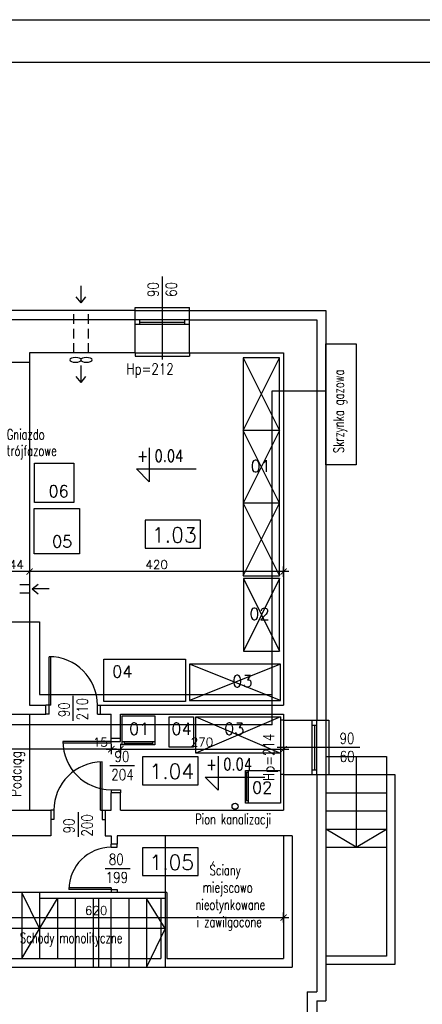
# Model space of a CAD drawing. Header units: millimetres. Extents: x 31969 to 285678, y -69766 to -1123.
# Tile 105 of 161: x 143105 to 143771, y -7339 to -5711. Entities that reach past the tile are written whole.
import ezdxf
from ezdxf.enums import TextEntityAlignment as Align
from ezdxf.lldxf.tags import DXFTag

# ---------------------------------------------------------------- set-up
doc = ezdxf.new("R2010")
doc.units = ezdxf.units.MM
doc.linetypes.add('KRE_16_8', pattern=[24, 16, -8])
for name, color, linetype in [('a-biblioteka', 251, 'Continuous'), ('a-izolacja 1', 3, 'Continuous'), ('a-koty', 1, 'Continuous'), ('a-opis 1', 3, 'Continuous'), ('a-opis 3', 15, 'Continuous'), ('a-opis stolarki 1', 3, 'Continuous'), ('a-opis technologii 1', 5, 'Continuous'), ('a-przekrój 1', 3, 'Continuous'), ('a-ramka', 7, 'Continuous'), ('a-schody', 3, 'Continuous'), ('a-stolarka istniejąca', 3, 'Continuous'), ('a-stolarka okienna', 3, 'Continuous'), ('a-szkło', 4, 'Continuous'), ('a-wentylacja', 3, 'Continuous'), ('a-wymiary', 11, 'Continuous'), ('a-ściany istniejące murowane', 6, 'Continuous')]:
    doc.layers.add(name, color=color, linetype=linetype)
doc.styles.add('MAREK', font='simplex.shx')
doc.styles.add('RS01507', font='romans.shx', dxfattribs={"width": 0.7, "height": 0.15})
doc.styles.add('WYMIAR', font='romans.shx', dxfattribs={"width": 0.8})
tags = doc.linetypes.add('DASHED', pattern=[0.75, 0.5, -0.25]).pattern_tags.tags
tags[6:7] = [DXFTag(74, 4), DXFTag(75, 0), DXFTag(340, '0'), DXFTag(46, 1.0), DXFTag(50, 0.0), DXFTag(44, 0.0), DXFTag(45, 0.0)]
tags[4:5] = [DXFTag(74, 4), DXFTag(75, 0), DXFTag(340, '0'), DXFTag(46, 1.0), DXFTag(50, 0.0), DXFTag(44, 0.0), DXFTag(45, 0.0)]
doc.dimstyles.new('MAREK', dxfattribs={"dimscale": 0.85, "dimtxt": 17, "dimasz": 12, "dimexe": 10, "dimexo": 0.625, "dimgap": 5, "dimtad": 1, "dimdec": 1, "dimdsep": 46, "dimtxsty": 'MAREK', "dimblk1": 'ARCHTICK', "dimblk2": 'ARCHTICK', "dimsah": 1, "dimcen": 2.5, "dimdle": 10, "dimadec": 0, "dimazin": 0, "dimtfac": 1, "dimtdec": 1, "dimtmove": 1, "dimatfit": 3, "dimldrblk": 'ARCHTICK', "dimfxl": 0, "dimtolj": 1, "dimtzin": 0, "dimarcsym": 0})

# ---------------------------------------------------------------- blocks, each defined once
blk = doc.blocks.new('A$C1E6B356F')
at = {"layer": 'a-biblioteka'}
for p, q in [((0, 58.1), (0, 0)), ((54, 53.1), (0, 53.1)), ((3.6, 53.1), (3.6, 58.1)), ((50.4, 55.6), (3.6, 55.6)), ((50.4, 53.1), (50.4, 58.1)), ((54, 0), (54, 58.1))]:
    blk.add_line(p, q, dxfattribs=at)
at = {"layer": 'a-biblioteka', "ltscale": 40}
for p, q in [((54, 58.1), (0, 58.1)), ((0, 0), (54, 0))]:
    blk.add_line(p, q, dxfattribs=at)
blk = doc.blocks.new('_ARCHTICK')
at = {"color": 0, "linetype": 'ByBlock', "const_width": 0.15}
blk.add_lwpolyline([(-0.5, -0.5), (0.5, 0.5)], dxfattribs=at)
blk = doc.blocks.new('*D66')
at = {"layer": 'a-wymiary', "color": 0, "lineweight": -2, "ltscale": 100}
for p, q in [((143549.6, -6623.2), (143112.6, -6623.2)), ((143121.1, -6631.7), (143121.1, -6614.7)), ((143541.1, -6631.7), (143541.1, -6614.7))]:
    blk.add_line(p, q, dxfattribs=at)
at = {"layer": 'DEFPOINTS', "color": 0, "ltscale": 100}
for p in [(143121.1, -6623.2), (143121.1, -6648.5), (143541.1, -6661.1)]:
    blk.add_point(p, dxfattribs=at)
at = {"layer": 'a-wymiary', "color": 0, "lineweight": -2, "ltscale": 100, "xscale": 10.2, "yscale": 10.2, "zscale": 10.2, "rotation": 180}
blk.add_blockref('_ARCHTICK', (143121.1, -6623.2), dxfattribs=at)
at = {"layer": 'a-wymiary', "color": 0, "lineweight": -2, "ltscale": 100, "xscale": 10.2, "yscale": 10.2, "zscale": 10.2}
blk.add_blockref('_ARCHTICK', (143541.1, -6623.2), dxfattribs=at)
at = {"layer": 'a-wymiary', "color": 0, "ltscale": 100, "insert": (143331.1, -6611.7), "char_height": 14.45, "attachment_point": 5, "style": 'MAREK'}
blk.add_mtext('\\A1;420', dxfattribs=at)
blk = doc.blocks.new('*D67')
at = {"layer": 'a-wymiary', "color": 0, "lineweight": -2, "ltscale": 100}
for p, q in [((143129.6, -6623.2), (143068.6, -6623.2)), ((143077.1, -6627.5), (143077.1, -6614.7)), ((143121.1, -6631.7), (143121.1, -6614.7))]:
    blk.add_line(p, q, dxfattribs=at)
at = {"layer": 'DEFPOINTS', "color": 0, "ltscale": 100}
for p in [(143077.1, -6623.2), (143077.1, -6628), (143121.1, -6648.5)]:
    blk.add_point(p, dxfattribs=at)
at = {"layer": 'a-wymiary', "color": 0, "lineweight": -2, "ltscale": 100, "xscale": 10.2, "yscale": 10.2, "zscale": 10.2, "rotation": 180}
blk.add_blockref('_ARCHTICK', (143077.1, -6623.2), dxfattribs=at)
at = {"layer": 'a-wymiary', "color": 0, "lineweight": -2, "ltscale": 100, "xscale": 10.2, "yscale": 10.2, "zscale": 10.2}
blk.add_blockref('_ARCHTICK', (143121.1, -6623.2), dxfattribs=at)
at = {"layer": 'a-wymiary', "color": 0, "ltscale": 100, "insert": (143099.1, -6611.7), "char_height": 14.45, "attachment_point": 5, "style": 'MAREK'}
blk.add_mtext('\\A1;44', dxfattribs=at)
blk = doc.blocks.new('*D78')
at = {"layer": 'a-wymiary', "color": 0, "lineweight": -2, "ltscale": 100}
for p, q in [((142921.1, -7203.5), (142921.1, -7186.5)), ((143541.1, -7203.5), (143541.1, -7186.5)), ((142912.6, -7195), (143549.6, -7195))]:
    blk.add_line(p, q, dxfattribs=at)
at = {"layer": 'DEFPOINTS', "color": 0, "ltscale": 100}
for p in [(143541.1, -7195), (142921.1, -7262.9), (143541.1, -7262.9)]:
    blk.add_point(p, dxfattribs=at)
at = {"layer": 'a-wymiary', "color": 0, "lineweight": -2, "ltscale": 100, "xscale": 10.2, "yscale": 10.2, "zscale": 10.2, "rotation": 180}
blk.add_blockref('_ARCHTICK', (142921.1, -7195), dxfattribs=at)
at = {"layer": 'a-wymiary', "color": 0, "lineweight": -2, "ltscale": 100, "xscale": 10.2, "yscale": 10.2, "zscale": 10.2}
blk.add_blockref('_ARCHTICK', (143541.1, -7195), dxfattribs=at)
at = {"layer": 'a-wymiary', "color": 0, "ltscale": 100, "insert": (143231.1, -7183.5), "char_height": 14.45, "attachment_point": 5, "style": 'MAREK'}
blk.add_mtext('\\A1;620', dxfattribs=at)
blk = doc.blocks.new('*D79')
at = {"layer": 'a-wymiary', "color": 0, "lineweight": -2, "ltscale": 100}
for p, q in [((143264.6, -6916.7), (141992.6, -6916.7)), ((142001.1, -6908.2), (142001.1, -6925.2)), ((143256.1, -6908.2), (143256.1, -6925.2))]:
    blk.add_line(p, q, dxfattribs=at)
at = {"layer": 'DEFPOINTS', "color": 0, "ltscale": 100}
for p in [(142001.1, -6858.9), (143256.1, -6858.9), (142001.1, -6916.7)]:
    blk.add_point(p, dxfattribs=at)
at = {"layer": 'a-wymiary', "color": 0, "lineweight": -2, "ltscale": 100, "xscale": 10.2, "yscale": 10.2, "zscale": 10.2, "rotation": 180}
blk.add_blockref('_ARCHTICK', (142001.1, -6916.7), dxfattribs=at)
at = {"layer": 'a-wymiary', "color": 0, "lineweight": -2, "ltscale": 100, "xscale": 10.2, "yscale": 10.2, "zscale": 10.2}
blk.add_blockref('_ARCHTICK', (143256.1, -6916.7), dxfattribs=at)
at = {"layer": 'a-wymiary', "color": 0, "ltscale": 100, "insert": (142628.6, -6905.2), "char_height": 14.45, "attachment_point": 5, "style": 'MAREK'}
blk.add_mtext('\\A1;1255', dxfattribs=at)
blk = doc.blocks.new('*D81')
at = {"layer": 'a-wymiary', "color": 0, "lineweight": -2, "ltscale": 100}
for p, q in [((143247.6, -6916.7), (143279.6, -6916.7)), ((143256.1, -6908.2), (143256.1, -6925.2)), ((143271.1, -6908.2), (143271.1, -6925.2))]:
    blk.add_line(p, q, dxfattribs=at)
at = {"layer": 'DEFPOINTS', "color": 0, "ltscale": 100}
for p in [(143256.1, -6898.9), (143271.1, -6898.9), (143271.1, -6916.7)]:
    blk.add_point(p, dxfattribs=at)
at = {"layer": 'a-wymiary', "color": 0, "lineweight": -2, "ltscale": 100, "xscale": 10.2, "yscale": 10.2, "zscale": 10.2, "rotation": 180}
blk.add_blockref('_ARCHTICK', (143256.1, -6916.7), dxfattribs=at)
at = {"layer": 'a-wymiary', "color": 0, "lineweight": -2, "ltscale": 100, "xscale": 10.2, "yscale": 10.2, "zscale": 10.2}
blk.add_blockref('_ARCHTICK', (143271.1, -6916.7), dxfattribs=at)
at = {"layer": 'a-wymiary', "color": 0, "ltscale": 100, "insert": (143238.1, -6905.2), "char_height": 14.45, "attachment_point": 5, "style": 'MAREK'}
blk.add_mtext('\\A1;15', dxfattribs=at)
blk = doc.blocks.new('*D82')
at = {"layer": 'a-wymiary', "color": 0, "lineweight": -2, "ltscale": 100}
for p, q in [((143262.6, -6916.7), (143549.6, -6916.7)), ((143271.1, -6908.2), (143271.1, -6925.2)), ((143541.1, -6914.4), (143541.1, -6925.2))]:
    blk.add_line(p, q, dxfattribs=at)
at = {"layer": 'DEFPOINTS', "color": 0, "ltscale": 100}
for p in [(143271.1, -6898.9), (143541.1, -6913.9), (143541.1, -6916.7)]:
    blk.add_point(p, dxfattribs=at)
at = {"layer": 'a-wymiary', "color": 0, "lineweight": -2, "ltscale": 100, "xscale": 10.2, "yscale": 10.2, "zscale": 10.2, "rotation": 180}
blk.add_blockref('_ARCHTICK', (143271.1, -6916.7), dxfattribs=at)
at = {"layer": 'a-wymiary', "color": 0, "lineweight": -2, "ltscale": 100, "xscale": 10.2, "yscale": 10.2, "zscale": 10.2}
blk.add_blockref('_ARCHTICK', (143541.1, -6916.7), dxfattribs=at)
at = {"layer": 'a-wymiary', "color": 0, "ltscale": 100, "insert": (143406.1, -6905.2), "char_height": 14.45, "attachment_point": 5, "style": 'MAREK'}
blk.add_mtext('\\A1;270', dxfattribs=at)

msp = doc.modelspace()

# ---------------------------------------------------------------- linework, layer by layer
at = {"layer": 'a-biblioteka', "ltscale": 100}
for p, q in [((143474.36, -6270.07), (143474.36, -6630.07)), ((143534.36, -6270.07), (143474.36, -6270.07)), ((143474.36, -6270.07), (143534.36, -6390.07)), ((143474.36, -6390.07), (143534.36, -6270.07)), ((143534.36, -6630.07), (143534.36, -6270.07)), ((143534.36, -6390.07), (143474.36, -6390.07)), ((143534.36, -6390.07), (143474.36, -6510.07)), ((143534.36, -6510.07), (143474.36, -6390.07)), ((143534.36, -6510.07), (143474.36, -6510.07)), ((143474.36, -6510.07), (143534.36, -6630.07)), ((143474.36, -6630.07), (143534.36, -6510.07)), ((143474.36, -6630.07), (143534.36, -6630.07)), ((143474.51, -6634.71), (143474.51, -6754.71)), ((143534.51, -6634.71), (143474.51, -6634.71)), ((143474.51, -6634.71), (143534.51, -6754.71)), ((143534.51, -6634.71), (143474.51, -6754.71)), ((143534.51, -6754.71), (143534.51, -6634.71)), ((143474.51, -6754.71), (143534.51, -6754.71)), ((143535.7, -6776.12), (143385.7, -6776.12)), ((143385.7, -6776.12), (143385.7, -6836.12)), ((143535.7, -6776.12), (143385.7, -6836.12)), ((143535.7, -6836.12), (143385.7, -6776.12)), ((143535.7, -6836.12), (143535.7, -6776.12)), ((143385.7, -6836.12), (143535.7, -6836.12)), ((143396.07, -6863.36), (143536.07, -6923.36)), ((143536.07, -6863.36), (143396.07, -6923.36))]:
    msp.add_line(p, q, dxfattribs=at)
at = {"layer": 'a-biblioteka', "linetype": 'DASHED', "lineweight": 25, "ltscale": 20}
msp.add_line((143121.07, -6858.86), (143121.07, -7017.86), dxfattribs=at)
at = {"layer": 'a-biblioteka', "ltscale": 40}
for p, q in [((143273.93, -6861.68), (143327.93, -6861.68)), ((143327.93, -6909.75), (143273.93, -6909.75))]:
    msp.add_line(p, q, dxfattribs=at)
at = {"layer": 'a-biblioteka'}
for p, q in [((143273.93, -6909.75), (143273.93, -6861.68)), ((143327.93, -6861.68), (143327.93, -6909.75)), ((143327.93, -6904.75), (143273.93, -6904.75)), ((143277.56, -6904.75), (143277.56, -6909.75)), ((143324.3, -6907.25), (143277.56, -6907.25)), ((143324.3, -6904.75), (143324.3, -6909.75))]:
    msp.add_line(p, q, dxfattribs=at)
at = {"layer": 'a-biblioteka', "ltscale": 100}
for points in [[(143611.07, -6246.86), (143661.07, -6246.86), (143661.07, -6446.86), (143611.07, -6446.86)], [(143128.87, -6444.03), (143193.87, -6444.03), (143193.87, -6509.03), (143128.87, -6509.03)], [(143128.31, -6518.97), (143203.31, -6518.97), (143203.31, -6593.97), (143128.31, -6593.97)], [(143243.87, -6768.1), (143378.87, -6768.1), (143378.87, -6838.1), (143243.87, -6838.1)], [(143392.08, -6863.36), (143392.08, -6913.36), (143352.08, -6913.36), (143352.08, -6863.36)], [(143536.07, -6863.36), (143536.07, -6923.36), (143396.07, -6923.36), (143396.07, -6863.36)]]:
    msp.add_lwpolyline(points, close=True, dxfattribs=at)
at = {"layer": 'a-izolacja 1'}
for p, q in [((143295.35, -6206.86), (143057.07, -6206.86)), ((143385.35, -6206.86), (143596.07, -6206.86)), ((143596.07, -6206.86), (143596.07, -6868.86)), ((143596.07, -6958.86), (143596.07, -7317.86)), ((143580.07, -7317.86), (143580.07, -7912.86)), ((143580.07, -7317.86), (143596.07, -7317.86))]:
    msp.add_line(p, q, dxfattribs=at)
at = {"layer": 'a-koty'}
for points in [[(143318.93, -6418.73), (143318.93, -6474.6), (143297.7, -6453.37), (143396.36, -6453.37)], [(143432.66, -6928.51), (143432.66, -6984.39), (143411.43, -6963.16), (143510.09, -6963.16)]]:
    msp.add_lwpolyline(points, dxfattribs=at)
at = {"layer": 'a-opis 3'}
for points in [[(143403.8, -6538.39), (143311.88, -6538.39), (143311.88, -6584.63), (143403.8, -6584.63)], [(143399.61, -6929.31), (143307.69, -6929.31), (143307.69, -6975.55), (143399.61, -6975.55)], [(143399.61, -7079.62), (143307.69, -7079.62), (143307.69, -7125.86), (143399.61, -7125.86)]]:
    msp.add_lwpolyline(points, close=True, dxfattribs=at)
at = {"layer": 'a-opis stolarki 1'}
for p, q in [((143340.35, -6135.65), (143340.35, -6272.78)), ((143193.07, -6869.67), (143193.07, -6828.62)), ((143667.28, -6913.86), (143530.16, -6913.86)), ((143253.52, -6943.86), (143294.57, -6943.86)), ((143201.07, -7020.82), (143201.07, -7061.86)), ((143246.19, -7113.86), (143287.24, -7113.86))]:
    msp.add_line(p, q, dxfattribs=at)
at = {"layer": 'a-przekrój 1', "ltscale": 100}
msp.add_circle((143460.8, -7011.1), 5, dxfattribs=at)
at = {"layer": 'a-ramka', "ltscale": 0.5}
for points in [[(144793.33, -8680.89), (139893.33, -8680.89), (139893.33, -5710.89), (144793.33, -5710.89)], [(140143.33, -5780.89), (144723.33, -5780.89), (144723.33, -8610.89), (140143.33, -8610.89)]]:
    msp.add_lwpolyline(points, close=True, dxfattribs=at)
at = {"layer": 'a-schody'}
for p, q in [((143137.57, -7153.86), (142990.07, -7153.86)), ((143137.57, -7213.36), (143108.07, -7153.86)), ((143108.07, -7153.86), (143108.07, -7262.86)), ((143108.07, -7262.86), (143167.07, -7163.86)), ((143137.57, -7163.86), (143137.57, -7213.36)), ((143137.57, -7213.36), (142990.07, -7213.36))]:
    msp.add_line(p, q, dxfattribs=at)
at = {"layer": 'a-stolarka istniejąca', "ltscale": 40}
for p, q in [((143153.07, -6843.86), (143153.07, -6763.86)), ((143156.07, -6843.86), (143156.07, -6763.92)), ((143153.07, -6843.86), (143148.07, -6843.86)), ((143153.07, -6843.86), (143148.07, -6843.86)), ((143153.07, -6858.86), (143153.07, -6843.86)), ((143156.07, -6843.86), (143153.07, -6843.86)), ((143233.07, -6858.86), (143233.07, -6843.86)), ((143233.07, -6843.86), (143238.07, -6843.86)), ((143153.07, -6858.86), (143148.07, -6858.86)), ((143233.07, -6858.86), (143238.07, -6858.86)), ((143256.07, -6903.86), (143256.07, -6898.86)), ((143271.07, -6903.86), (143271.07, -6898.86)), ((143271.07, -6903.86), (143271.07, -6898.86)), ((143256.07, -6903.86), (143176.07, -6903.86)), ((143256.07, -6906.86), (143176.13, -6906.86)), ((143256.07, -6903.86), (143271.07, -6903.86)), ((143256.07, -6906.86), (143256.07, -6903.86)), ((143238.07, -7017.86), (143238.07, -6937.92)), ((143241.07, -7017.86), (143241.07, -6937.86)), ((143256.07, -6983.86), (143271.07, -6983.86)), ((143256.07, -6983.86), (143256.07, -6988.86)), ((143271.07, -6983.86), (143271.07, -6988.86)), ((143161.07, -7017.86), (143156.07, -7017.86)), ((143161.07, -7017.86), (143161.07, -7032.86)), ((143238.07, -7017.86), (143241.07, -7017.86)), ((143241.07, -7017.86), (143241.07, -7032.86)), ((143241.07, -7017.86), (143246.07, -7017.86)), ((143161.07, -7032.86), (143156.07, -7032.86)), ((143241.07, -7032.86), (143246.07, -7032.86)), ((143241.07, -7032.86), (143246.07, -7032.86)), ((143256.07, -7078.86), (143256.07, -7073.86)), ((143256.07, -7078.86), (143266.07, -7078.86)), ((143266.07, -7078.86), (143266.07, -7073.86)), ((143256.07, -7148.86), (143186.07, -7148.86)), ((143256.07, -7145.86), (143186.14, -7145.86)), ((143256.07, -7145.86), (143256.07, -7148.86)), ((143256.07, -7148.86), (143266.07, -7148.86)), ((143256.07, -7148.86), (143256.07, -7153.86)), ((143266.07, -7148.86), (143266.07, -7153.86)), ((143266.07, -7148.86), (143266.07, -7153.86))]:
    msp.add_line(p, q, dxfattribs=at)
for centre, radius, start, end in [((143153.07, -6843.86), 80, 0, 90), ((143256.07, -6903.86), 80, 180, 270), ((143241.07, -7017.86), 80, 90, 180), ((143256.07, -7148.86), 70, 90, 180)]:
    msp.add_arc(centre, radius, start, end, dxfattribs=at)
at = {"layer": 'a-stolarka okienna', "ltscale": 40}
for p, q in [((143295.35, -6191.86), (143295.35, -6186.86)), ((143295.35, -6186.86), (143385.35, -6186.86)), ((143385.35, -6191.86), (143385.35, -6186.86)), ((143295.35, -6261.86), (143295.35, -6266.86)), ((143385.35, -6261.86), (143385.35, -6266.86)), ((143295.35, -6266.86), (143385.35, -6266.86)), ((143541.07, -6868.86), (143536.07, -6868.86)), ((143536.07, -6868.86), (143536.07, -6958.86)), ((143611.07, -6868.86), (143616.07, -6868.86)), ((143616.07, -6868.86), (143616.07, -6958.86)), ((143541.07, -6958.86), (143536.07, -6958.86)), ((143611.07, -6958.86), (143616.07, -6958.86))]:
    msp.add_line(p, q, dxfattribs=at)
at = {"layer": 'a-stolarka okienna', "linetype": 'DASHED', "lineweight": 25, "ltscale": 20}
for p, q in [((143295.35, -6191.86), (143385.35, -6191.86)), ((143295.35, -6261.86), (143385.35, -6261.86)), ((143541.07, -6868.86), (143541.07, -6958.86)), ((143611.07, -6868.86), (143611.07, -6958.86)), ((143611.07, -6928.86), (143711.07, -6928.86)), ((143661.07, -6928.86), (143661.07, -7078.86)), ((143711.07, -6928.86), (143711.07, -6958.86)), ((143611.07, -6958.86), (143725.07, -6958.86)), ((143711.07, -6958.86), (143711.07, -7078.86)), ((143725.07, -6958.86), (143725.07, -7272.86)), ((143611.07, -6988.86), (143711.07, -6988.86)), ((143611.07, -7018.86), (143711.07, -7018.86)), ((143345.07, -7059.86), (143345.07, -7276.86)), ((143555.07, -7059.86), (143541.07, -7059.86)), ((143555.07, -7059.86), (143555.07, -7276.86)), ((143611.07, -7048.86), (143711.07, -7048.86)), ((143661.07, -7078.86), (143611.07, -7048.86)), ((143661.07, -7078.86), (143711.07, -7048.86)), ((143611.07, -7078.86), (143711.07, -7078.86)), ((143711.07, -7078.86), (143711.07, -7258.86)), ((143167.07, -7163.86), (143167.07, -7262.86)), ((143196.57, -7163.86), (143196.57, -7276.86)), ((143226.07, -7163.86), (143226.07, -7276.86)), ((143235.07, -7163.86), (143235.07, -7276.86)), ((143345.07, -7163.86), (143235.07, -7163.86)), ((143255.57, -7163.86), (143255.57, -7276.86)), ((143285.07, -7163.86), (143285.07, -7276.86)), ((143314.57, -7163.86), (143314.57, -7276.86)), ((143345.07, -7213.36), (143314.57, -7163.86)), ((143345.07, -7213.36), (143137.57, -7213.36)), ((143137.57, -7213.36), (143137.57, -7262.86)), ((143345.07, -7213.36), (143314.57, -7276.86)), ((143711.07, -7258.86), (143611.07, -7258.86)), ((143725.07, -7272.86), (143611.07, -7272.86)), ((142921.07, -7276.86), (143555.07, -7276.86))]:
    msp.add_line(p, q, dxfattribs=at)
at = {"layer": 'a-stolarka okienna'}
for p, q in [((143385.35, -6206.86), (143295.35, -6206.86)), ((143385.35, -6214.86), (143295.57, -6214.86)), ((143303.57, -6214.86), (143303.57, -6206.86)), ((143377.57, -6214.86), (143377.57, -6206.86)), ((143588.07, -6958.86), (143588.07, -6869.09)), ((143588.07, -6877.09), (143596.07, -6877.09)), ((143596.07, -6958.86), (143596.07, -6868.86)), ((143588.07, -6951.09), (143596.07, -6951.09))]:
    msp.add_line(p, q, dxfattribs=at)
at = {"layer": 'a-stolarka okienna', "linetype": 'DASHED', "lineweight": 25, "ltscale": 40}
for p, q in [((140928.07, -6276.86), (143121.07, -6276.86)), ((143522.33, -6876.32), (143522.33, -6324.24)), ((143522.33, -6324.24), (143611.07, -6324.24)), ((143071.51, -6706.15), (143137.19, -6706.15)), ((143137.19, -6706.15), (143137.19, -6826.38)), ((143137.19, -6826.38), (143522.33, -6826.38)), ((143522.33, -6876.32), (140656.09, -6876.32))]:
    msp.add_line(p, q, dxfattribs=at)
at = {"layer": 'a-szkło', "ltscale": 2}
for p, q in [((143303.57, -6210.86), (143377.57, -6210.86)), ((143592.07, -6877.09), (143592.07, -6951.09))]:
    msp.add_line(p, q, dxfattribs=at)
at = {"layer": 'a-wentylacja', "linetype": 'DASHED', "ltscale": 0.009}
for p, q in [((143206.03, -6178.74), (143206.03, -6150.62)), ((143206.03, -6178.74), (143197.89, -6168.99)), ((143206.03, -6178.74), (143214.18, -6168.99)), ((143206.03, -6310.57), (143206.03, -6282.45)), ((143206.03, -6310.57), (143197.89, -6300.82)), ((143206.03, -6310.57), (143214.18, -6300.82)), ((143125.33, -6651.92), (143135.08, -6643.77)), ((143153.45, -6651.92), (143125.33, -6651.92)), ((143125.33, -6651.92), (143135.08, -6660.07))]:
    msp.add_line(p, q, dxfattribs=at)
at = {"layer": 'a-wentylacja', "linetype": 'KRE_16_8'}
for p, q in [((143194.21, -6261.86), (143194.21, -6191.86)), ((143218.21, -6261.86), (143218.21, -6191.86)), ((143121.07, -6645.15), (143104.58, -6645.15)), ((143121.07, -6659.15), (143104.58, -6659.15))]:
    msp.add_line(p, q, dxfattribs=at)
at = {"layer": 'a-wentylacja', "extrusion": (0, 0, -1)}
for centre in [(143196.97, -6273.28), (143214.99, -6273.28)]:
    msp.add_ellipse(centre, major_axis=(-9.4, 0), ratio=0.4166685, dxfattribs=at)
at = {"layer": 'a-ściany istniejące murowane'}
for p, q in [((143295.35, -6191.86), (143057.07, -6191.86)), ((143295.35, -6261.86), (143295.35, -6191.86)), ((143385.35, -6261.86), (143385.35, -6191.86)), ((143385.35, -6191.86), (143611.07, -6191.86)), ((143611.07, -6191.86), (143611.07, -6868.86)), ((143121.07, -6261.86), (143121.07, -6843.86)), ((143295.35, -6261.86), (143121.07, -6261.86)), ((143385.35, -6261.86), (143541.07, -6261.86)), ((143541.07, -6261.86), (143541.07, -6843.86)), ((143121.07, -6843.86), (143148.07, -6843.86)), ((143148.07, -6858.86), (143148.07, -6843.86)), ((143238.07, -6858.86), (143238.07, -6843.86)), ((143238.07, -6843.86), (143541.07, -6843.86)), ((142833.07, -6858.86), (143148.07, -6858.86)), ((143238.07, -6858.86), (143256.07, -6858.86)), ((143256.07, -6898.86), (143256.07, -6858.86)), ((143271.07, -6858.86), (143541.07, -6858.86)), ((143271.07, -6898.86), (143271.07, -6858.86)), ((143541.07, -6858.86), (143541.07, -6868.86)), ((143541.07, -6868.86), (143611.07, -6868.86)), ((143271.07, -6898.86), (143256.07, -6898.86)), ((143541.07, -6958.86), (143611.07, -6958.86)), ((143541.07, -6958.86), (143541.07, -7017.86)), ((143611.07, -6958.86), (143611.07, -7332.86)), ((143256.07, -7017.86), (143256.07, -6988.86)), ((143271.07, -6988.86), (143256.07, -6988.86)), ((143271.07, -7017.86), (143271.07, -6988.86)), ((143036.07, -7017.86), (143156.07, -7017.86)), ((143156.07, -7017.86), (143156.07, -7059.86)), ((143246.07, -7017.86), (143246.07, -7059.86)), ((143246.07, -7017.86), (143256.07, -7017.86)), ((143271.07, -7017.86), (143541.07, -7017.86)), ((143156.07, -7059.86), (142921.07, -7059.86)), ((143246.07, -7059.86), (143256.07, -7059.86)), ((143256.07, -7059.86), (143256.07, -7073.86)), ((143541.07, -7059.86), (143266.07, -7059.86)), ((143266.07, -7059.86), (143266.07, -7073.86)), ((143541.07, -7059.86), (143541.07, -7262.86)), ((143266.07, -7073.86), (143256.07, -7073.86)), ((143348.07, -7153.86), (143137.57, -7153.86)), ((143137.57, -7153.86), (143137.57, -7163.86)), ((143348.07, -7153.86), (143348.07, -7262.86)), ((143338.07, -7163.86), (143137.57, -7163.86)), ((143338.07, -7163.86), (143338.07, -7262.86)), ((142921.07, -7262.86), (143338.07, -7262.86)), ((143348.07, -7262.86), (143541.07, -7262.86)), ((143596.07, -7332.86), (143596.07, -7928.86)), ((143596.07, -7332.86), (143596.07, -7928.86)), ((143596.07, -7332.86), (143611.07, -7332.86))]:
    msp.add_line(p, q, dxfattribs=at)

# ---------------------------------------------------------------- block references
at = {"layer": 'a-biblioteka', "ltscale": 100, "xscale": -1, "rotation": 90}
msp.add_blockref('A$C1E6B356F', (143536.01, -6951.78), dxfattribs=at)

# ---------------------------------------------------------------- texts
at = {"layer": 'a-biblioteka', "ltscale": 100, "style": 'RS01507', "width": 0.7}
msp.add_text('Skrzynka gazowa', height=17.1027, rotation=90, dxfattribs=at).set_placement((143632.2, -6427.33), align=Align.MIDDLE_LEFT)
at = {"layer": 'a-biblioteka', "linetype": 'DASHED', "lineweight": 25, "ltscale": 20, "insert": (143112.97, -6919.86), "char_height": 18, "width": 35.8438, "attachment_point": 9, "rotation": 90, "style": 'WYMIAR'}
msp.add_mtext('Podciąg', dxfattribs=at)
at = {"layer": 'a-koty', "char_height": 19.8, "width": 462.9754, "attachment_point": 1, "style": 'WYMIAR'}
for insert in [(143299.14, -6421.87), (143412.87, -6931.66)]:
    msp.add_mtext('+ 0.04', dxfattribs=dict(at, insert=insert))
at = {"layer": 'a-opis 1', "ltscale": 40, "style": 'RS01507', "width": 0.7}
for s, height, p in [('Gniazdo', 17.103, (143083.22, -6396.35)), ('trójfazowe', 17.103, (143083.22, -6423.3)), ('Pion kanalizacji', 17.1027, (143394.82, -7032.44))]:
    msp.add_text(s, height=height, dxfattribs=at).set_placement(p, align=Align.MIDDLE_LEFT)
at = {"layer": 'a-opis 1', "ltscale": 40, "char_height": 17.1027, "attachment_point": 1, "style": 'RS01507'}
for s, insert, width in [('{\\W2.2456; }Ściany \\P{\\W1.26226; }miejscowo\\P{\\W0.1956; }nieotynkowane \\P{\\W0.3456; }i zawilgocone ', (143392.45, -7108.17), 130.9704), ('{\\W1.27374; }Schody monolityczne', (143090.12, -7220.17), 231.1287)]:
    msp.add_mtext(s, dxfattribs=dict(at, insert=insert, width=width))
at = {"layer": 'a-opis 3', "style": 'MAREK'}
for s, p in [('1.03', (143323.36, -6574.93)), ('1.04', (143319.17, -6965.84)), ('1.05', (143319.17, -7116.15))]:
    msp.add_text(s, height=24.659, dxfattribs=at).set_placement(p)
at = {"layer": 'a-opis stolarki 1', "char_height": 18, "width": 35.8438, "rotation": 90, "style": 'WYMIAR'}
for s, insert, attachment_point in [('{\\W0.995659; }\\P{\\W0.34804; }90\\P{\\W0.367088; }60', (143364.33, -6174.64), 7), ('{\\W0.995659; }\\P{\\W0.34804; }90\\P210', (143217.05, -6869.09), 7), ('Hp=214', (143531.39, -6891.16), 9), ('{\\W0.995659; }\\P{\\W0.34804; }90\\P200', (143225.05, -7061.29), 7)]:
    msp.add_mtext(s, dxfattribs=dict(at, insert=insert, attachment_point=attachment_point))
at = {"layer": 'a-opis stolarki 1', "char_height": 18, "width": 35.8438, "style": 'WYMIAR'}
for s, insert, attachment_point in [('Hp=212', (143359.45, -6303.18), 9), ('{\\W0.995659; }\\P{\\W0.34804; }90\\P{\\W0.367088; }60', (143628.29, -6937.85), 7), ('{\\W0.995659; }\\P{\\W0.34804; }90\\P204', (143256.1, -6967.85), 7), ('{\\W0.995659; }\\P{\\W0.34804; }80\\P 199', (143246.77, -7137.85), 7)]:
    msp.add_mtext(s, dxfattribs=dict(at, insert=insert, attachment_point=attachment_point))
at = {"layer": 'a-opis technologii 1', "style": 'WYMIAR'}
for s, p in [('01', (143486.53, -6458.53)), ('06', (143152.24, -6500.2)), ('05', (143158.17, -6583.32)), ('02', (143484.44, -6703)), ('04', (143257.56, -6798.38)), ('03', (143456.08, -6814.11)), ('01', (143285.39, -6892.9)), ('04', (143355.48, -6892.9)), ('03', (143442.72, -6892.9)), ('02', (143488.91, -6990.01))]:
    msp.add_text(s, height=19.5, dxfattribs=at).set_placement(p)

# ---------------------------------------------------------------- dimensions: what is measured, and where the dimension line sits
at = {"layer": 'a-wymiary', "ltscale": 100}
for base, p1, p2, picture, middle in [((143077.07, -6623.2), (143121.07, -6648.5), (143077.07, -6627.99), '*D67', (143099.07, -6611.73)), ((143121.07, -6623.2), (143541.07, -6661.14), (143121.07, -6648.5), '*D66', (143331.07, -6611.73)), ((142001.07, -6916.7), (143256.07, -6858.86), (142001.07, -6858.86), '*D79', (142628.57, -6905.23)), ((143541.07, -6916.7), (143271.07, -6898.86), (143541.07, -6913.86), '*D82', (143406.07, -6905.23)), ((143541.07, -7194.98), (142921.07, -7262.86), (143541.07, -7262.86), '*D78', (143231.07, -7183.5))]:
    dim = msp.add_linear_dim(base=base, p1=p1, p2=p2, dimstyle='MAREK', dxfattribs=at)
    dim.commit()
    dim.dimension.update_dxf_attribs({"geometry": picture, "text_midpoint": middle})
dim = msp.add_linear_dim(base=(143271.07, -6916.7), p1=(143256.07, -6898.86), p2=(143271.07, -6898.86), dimstyle='MAREK', dxfattribs=at)
dim.commit()
dim.dimension.update_dxf_attribs({"geometry": '*D81', "text_midpoint": (143238.09, -6916.7), "dimtype": 160})

doc.saveas('drawing.dxf')
